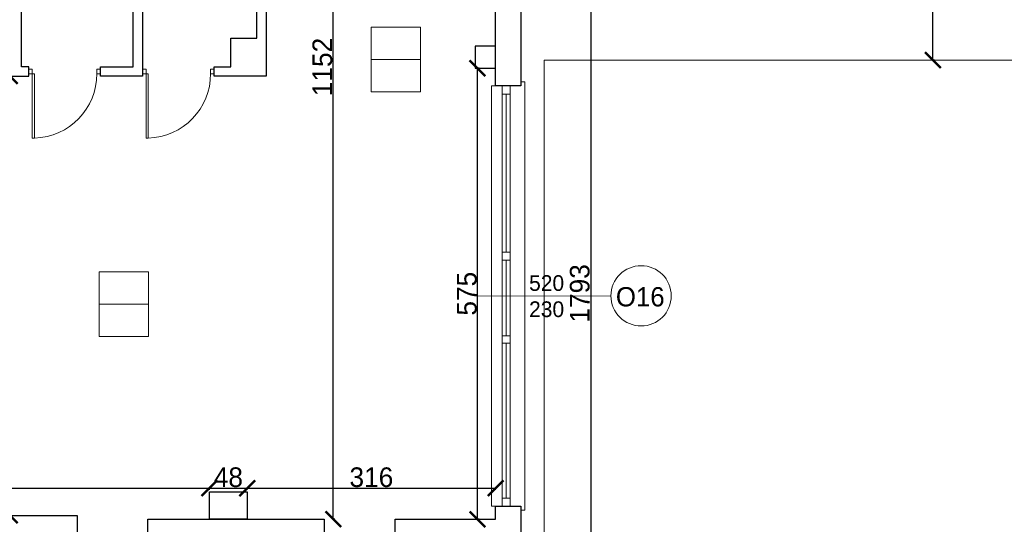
# Model space of a CAD drawing. Header units: centimetres. Extents: x -17621 to 77377, y -18613 to 66.
# Tile 141 of 173: x 45715 to 46969, y -16355 to -15712. Entities that reach past the tile are written whole.
import ezdxf

# ---------------------------------------------------------------- set-up
doc = ezdxf.new("R2010")
doc.units = ezdxf.units.CM
doc.layers.add('0-wymiarowanie rys.CAD', color=5, linetype='Continuous', lineweight=0, true_color=0x0000ff)
for name, color, linetype, lineweight in [('a_drzwi i okna', 2, 'Continuous', 0), ('a_inwentaryzacja', 141, 'Continuous', 0), ('a_wymiarowanie', 211, 'Continuous', 0), ('drzwi', 2, 'Continuous', 0), ('pomieszczenia', 191, 'Continuous', 5)]:
    doc.layers.add(name, color=color, linetype=linetype, lineweight=lineweight)
doc.layers.add('PDF4_A310 STOLARKA ZEWNĘTRZNA', color=7, linetype='Continuous')
doc.layers.add('PDF4_WIDOKOWA', color=7, linetype='Continuous')
doc.styles.add('PDF Century Gothic', font='GOTHIC.TTF')
doc.dimstyles.new('ISO-25', dxfattribs={"dimtxt": 25, "dimasz": 20, "dimexe": 0.6, "dimexo": 0.375, "dimtad": 1, "dimdec": 0, "dimtxsty": 'PDF Century Gothic', "dimblk": 'ARCHTICK', "dimcen": 2.5, "dimadec": 1, "dimazin": 0, "dimtfac": 1, "dimtdec": 0, "dimtmove": 0, "dimatfit": 3, "dimldrblk": 'ARCHTICK', "dimfxl": 2, "dimfxlon": 1, "dimarcsym": 0})

# ---------------------------------------------------------------- blocks, each defined once
blk = doc.blocks.new('_ArchTick')
at = {"color": 0, "linetype": 'ByBlock', "const_width": 0.15}
blk.add_lwpolyline([(-0.5, -0.5), (0.5, 0.5)], dxfattribs=at)
blk = doc.blocks.new('*D741')
at = {"layer": 'a_wymiarowanie', "color": 0, "linetype": 'Continuous', "lineweight": -2, "transparency": 16777216}
for p, q in [((46299.9, -15773.8), (46297.3, -15773.8)), ((46297.9, -16348.4), (46297.9, -15773.8)), ((46299.9, -16348.4), (46297.3, -16348.4))]:
    blk.add_line(p, q, dxfattribs=at)
at = {"layer": 'Defpoints', "color": 0, "linetype": 'Continuous', "transparency": 16777216}
for p in [(46297.9, -15773.8), (46322, -15773.8), (46320.9, -16348.4)]:
    blk.add_point(p, dxfattribs=at)
at = {"layer": 'a_wymiarowanie', "color": 0, "linetype": 'Continuous', "lineweight": -2, "transparency": 16777216, "xscale": 20, "yscale": 20, "zscale": 20}
for p, rotation in [((46297.9, -15773.8), 90), ((46297.9, -16348.4), 270)]:
    blk.add_blockref('_ArchTick', p, dxfattribs=dict(at, rotation=rotation))
at = {"layer": 'a_wymiarowanie', "color": 0, "linetype": 'Continuous', "lineweight": 0, "transparency": 16777216, "insert": (46284.5, -16061.1), "char_height": 25, "attachment_point": 5, "rotation": 90, "style": 'PDF Century Gothic'}
blk.add_mtext('575', dxfattribs=at)
blk = doc.blocks.new('*D742')
at = {"layer": 'a_wymiarowanie', "color": 0, "linetype": 'Continuous', "lineweight": -2, "transparency": 16777216}
for p, q in [((46116.3, -15196.2), (46113.7, -15196.2)), ((46114.3, -16348.4), (46114.3, -15196.2)), ((46116.3, -16348.4), (46113.7, -16348.4))]:
    blk.add_line(p, q, dxfattribs=at)
at = {"layer": 'Defpoints', "color": 0, "linetype": 'Continuous', "transparency": 16777216}
for p in [(46114.3, -15196.2), (46320.9, -15196.2), (46320.9, -16348.4)]:
    blk.add_point(p, dxfattribs=at)
at = {"layer": 'a_wymiarowanie', "color": 0, "linetype": 'Continuous', "lineweight": -2, "transparency": 16777216, "xscale": 20, "yscale": 20, "zscale": 20}
for p, rotation in [((46114.3, -15196.2), 90), ((46114.3, -16348.4), 270)]:
    blk.add_blockref('_ArchTick', p, dxfattribs=dict(at, rotation=rotation))
at = {"layer": 'a_wymiarowanie', "color": 0, "linetype": 'Continuous', "lineweight": 0, "transparency": 16777216, "insert": (46100.5, -15772.3), "char_height": 25, "attachment_point": 5, "rotation": 90, "style": 'PDF Century Gothic'}
blk.add_mtext('1152', dxfattribs=at)
blk = doc.blocks.new('*D209')
at = {"layer": 'a_wymiarowanie', "color": 0, "linetype": 'Continuous', "lineweight": -2, "transparency": 16777216}
for p, q in [((45704.6, -15783.8), (45702, -15783.8)), ((45702.6, -15783.8), (45702.6, -16343.4)), ((45704.6, -16343.4), (45702, -16343.4))]:
    blk.add_line(p, q, dxfattribs=at)
at = {"layer": 'Defpoints', "color": 0, "linetype": 'Continuous', "transparency": 16777216}
for p in [(45726.6, -15783.8), (45702.6, -16343.4), (45726.6, -16343.4)]:
    blk.add_point(p, dxfattribs=at)
at = {"layer": 'a_wymiarowanie', "color": 0, "linetype": 'Continuous', "lineweight": -2, "transparency": 16777216, "xscale": 20, "yscale": 20, "zscale": 20}
for p, rotation in [((45702.6, -15783.8), 90), ((45702.6, -16343.4), 270)]:
    blk.add_blockref('_ArchTick', p, dxfattribs=dict(at, rotation=rotation))
at = {"layer": 'a_wymiarowanie', "color": 0, "linetype": 'Continuous', "lineweight": 0, "transparency": 16777216, "insert": (45688.8, -16063.6), "char_height": 25, "attachment_point": 5, "rotation": 90, "style": 'PDF Century Gothic'}
blk.add_mtext('560', dxfattribs=at)
blk = doc.blocks.new('*D959')
at = {"layer": 'a_wymiarowanie', "color": 0, "linetype": 'Continuous', "lineweight": -2, "transparency": 16777216}
for p, q in [((44224.7, -16310.8), (44224.7, -16308.2)), ((45956.7, -16310.8), (45956.7, -16308.2)), ((44224.7, -16308.8), (45956.7, -16308.8))]:
    blk.add_line(p, q, dxfattribs=at)
at = {"layer": 'Defpoints', "color": 0, "linetype": 'Continuous', "transparency": 16777216}
for p in [(45956.7, -16308.8), (44224.7, -16343.4), (45956.7, -16343.4)]:
    blk.add_point(p, dxfattribs=at)
at = {"layer": 'a_wymiarowanie', "color": 0, "linetype": 'Continuous', "lineweight": -2, "transparency": 16777216, "xscale": 20, "yscale": 20, "zscale": 20, "rotation": 180}
blk.add_blockref('_ArchTick', (44224.7, -16308.8), dxfattribs=at)
at = {"layer": 'a_wymiarowanie', "color": 0, "linetype": 'Continuous', "lineweight": -2, "transparency": 16777216, "xscale": 20, "yscale": 20, "zscale": 20}
blk.add_blockref('_ArchTick', (45956.7, -16308.8), dxfattribs=at)
at = {"layer": 'a_wymiarowanie', "color": 0, "linetype": 'Continuous', "lineweight": 0, "transparency": 16777216, "insert": (45090.7, -16295), "char_height": 25, "attachment_point": 5, "style": 'PDF Century Gothic'}
blk.add_mtext('1732', dxfattribs=at)
blk = doc.blocks.new('*D960')
at = {"layer": 'a_wymiarowanie', "color": 0, "linetype": 'Continuous', "lineweight": -2, "transparency": 16777216}
for p, q in [((45956.7, -16310.8), (45956.7, -16308.2)), ((46004.7, -16310.8), (46004.7, -16308.2)), ((45956.7, -16308.8), (46004.7, -16308.8))]:
    blk.add_line(p, q, dxfattribs=at)
at = {"layer": 'Defpoints', "color": 0, "linetype": 'Continuous', "transparency": 16777216}
for p in [(46004.7, -16308.8), (46004.7, -16313.4), (45956.7, -16343.4)]:
    blk.add_point(p, dxfattribs=at)
at = {"layer": 'a_wymiarowanie', "color": 0, "linetype": 'Continuous', "lineweight": -2, "transparency": 16777216, "xscale": 20, "yscale": 20, "zscale": 20, "rotation": 180}
blk.add_blockref('_ArchTick', (45956.7, -16308.8), dxfattribs=at)
at = {"layer": 'a_wymiarowanie', "color": 0, "linetype": 'Continuous', "lineweight": -2, "transparency": 16777216, "xscale": 20, "yscale": 20, "zscale": 20}
blk.add_blockref('_ArchTick', (46004.7, -16308.8), dxfattribs=at)
at = {"layer": 'a_wymiarowanie', "color": 0, "linetype": 'Continuous', "lineweight": 0, "transparency": 16777216, "insert": (45980.7, -16295), "char_height": 25, "attachment_point": 5, "style": 'PDF Century Gothic'}
blk.add_mtext('48', dxfattribs=at)
blk = doc.blocks.new('*D961')
at = {"layer": 'a_wymiarowanie', "color": 0, "linetype": 'Continuous', "lineweight": -2, "transparency": 16777216}
for p, q in [((46004.7, -16310.8), (46004.7, -16308.2)), ((46320.9, -16310.8), (46320.9, -16308.2)), ((46004.7, -16308.8), (46320.9, -16308.8))]:
    blk.add_line(p, q, dxfattribs=at)
at = {"layer": 'Defpoints', "color": 0, "linetype": 'Continuous', "transparency": 16777216}
for p in [(46004.7, -16313.4), (46320.9, -16308.8), (46320.9, -16348.4)]:
    blk.add_point(p, dxfattribs=at)
at = {"layer": 'a_wymiarowanie', "color": 0, "linetype": 'Continuous', "lineweight": -2, "transparency": 16777216, "xscale": 20, "yscale": 20, "zscale": 20, "rotation": 180}
blk.add_blockref('_ArchTick', (46004.7, -16308.8), dxfattribs=at)
at = {"layer": 'a_wymiarowanie', "color": 0, "linetype": 'Continuous', "lineweight": -2, "transparency": 16777216, "xscale": 20, "yscale": 20, "zscale": 20}
blk.add_blockref('_ArchTick', (46320.9, -16308.8), dxfattribs=at)
at = {"layer": 'a_wymiarowanie', "color": 0, "linetype": 'Continuous', "lineweight": 0, "transparency": 16777216, "insert": (46162.8, -16295), "char_height": 25, "attachment_point": 5, "style": 'PDF Century Gothic'}
blk.add_mtext('316', dxfattribs=at)
blk = doc.blocks.new('*D1108')
at = {"layer": '0-wymiarowanie rys.CAD', "color": 0, "linetype": 'Continuous', "lineweight": -2, "transparency": 16777216}
for p, q in [((46440, -15164), (46442.6, -15164)), ((46442, -15164), (46442, -16957.3)), ((46440, -16957.3), (46442.6, -16957.3))]:
    blk.add_line(p, q, dxfattribs=at)
at = {"layer": 'Defpoints', "color": 0, "linetype": 'Continuous', "transparency": 16777216}
for p in [(46353.1, -15164), (46353.1, -16957.3), (46442, -16957.3)]:
    blk.add_point(p, dxfattribs=at)
at = {"layer": '0-wymiarowanie rys.CAD', "color": 0, "linetype": 'Continuous', "lineweight": -2, "transparency": 16777216, "xscale": 20, "yscale": 20, "zscale": 20}
for p, rotation in [((46442, -15164), 90), ((46442, -16957.3), 270)]:
    blk.add_blockref('_ArchTick', p, dxfattribs=dict(at, rotation=rotation))
at = {"layer": '0-wymiarowanie rys.CAD', "color": 0, "linetype": 'Continuous', "transparency": 16777216, "insert": (46428.2, -16060.7), "char_height": 25, "attachment_point": 5, "rotation": 90, "style": 'PDF Century Gothic'}
blk.add_mtext('1793', dxfattribs=at)
blk = doc.blocks.new('*D1158')
at = {"layer": '0-wymiarowanie rys.CAD', "color": 0, "linetype": 'Continuous', "lineweight": -2, "transparency": 16777216}
for p, q in [((46353.1, -15641.7), (46353.1, -15639.1)), ((47621.4, -15639.7), (46353.1, -15639.7)), ((47621.4, -15641.7), (47621.4, -15639.1))]:
    blk.add_line(p, q, dxfattribs=at)
at = {"layer": 'Defpoints', "color": 0, "linetype": 'Continuous', "transparency": 16777216}
for p in [(46353.1, -15639.7), (46353.1, -15733.8), (47621.4, -15733.8)]:
    blk.add_point(p, dxfattribs=at)
at = {"layer": '0-wymiarowanie rys.CAD', "color": 0, "linetype": 'Continuous', "lineweight": -2, "transparency": 16777216, "xscale": 20, "yscale": 20, "zscale": 20, "rotation": 180}
blk.add_blockref('_ArchTick', (46353.1, -15639.7), dxfattribs=at)
at = {"layer": '0-wymiarowanie rys.CAD', "color": 0, "linetype": 'Continuous', "lineweight": -2, "transparency": 16777216, "xscale": 20, "yscale": 20, "zscale": 20}
blk.add_blockref('_ArchTick', (47621.4, -15639.7), dxfattribs=at)
at = {"layer": '0-wymiarowanie rys.CAD', "color": 0, "linetype": 'Continuous', "transparency": 16777216, "insert": (46987.2, -15625.9), "char_height": 25, "attachment_point": 5, "style": 'PDF Century Gothic'}
blk.add_mtext('1268', dxfattribs=at)
blk = doc.blocks.new('*D1159')
at = {"layer": '0-wymiarowanie rys.CAD', "color": 0, "linetype": 'Continuous', "lineweight": -2, "transparency": 16777216}
for p, q in [((46879.7, -14372.4), (46877.1, -14372.4)), ((46877.7, -15763.5), (46877.7, -14372.4)), ((46879.7, -15763.5), (46877.1, -15763.5))]:
    blk.add_line(p, q, dxfattribs=at)
at = {"layer": 'Defpoints', "color": 0, "linetype": 'Continuous', "transparency": 16777216}
for p in [(46877.7, -14372.4), (46945.2, -14372.4), (46945.2, -15763.5)]:
    blk.add_point(p, dxfattribs=at)
at = {"layer": '0-wymiarowanie rys.CAD', "color": 0, "linetype": 'Continuous', "lineweight": -2, "transparency": 16777216, "xscale": 20, "yscale": 20, "zscale": 20}
for p, rotation in [((46877.7, -14372.4), 90), ((46877.7, -15763.5), 270)]:
    blk.add_blockref('_ArchTick', p, dxfattribs=dict(at, rotation=rotation))
at = {"layer": '0-wymiarowanie rys.CAD', "color": 0, "linetype": 'Continuous', "transparency": 16777216, "insert": (46864, -15068), "char_height": 25, "attachment_point": 5, "rotation": 90, "style": 'PDF Century Gothic'}
blk.add_mtext('1391', dxfattribs=at)

msp = doc.modelspace()

# ---------------------------------------------------------------- linework, layer by layer
at = {"layer": 'a_drzwi i okna'}
msp.add_line((46467.8, -16064.3), (46297.6, -16063.8), dxfattribs=at)
msp.add_circle((46506.2, -16063.8), 38.4, dxfattribs=at)
at = {"layer": 'a_inwentaryzacja', "lineweight": 25}
for points in [[(44517.5, -15783.8), (45726.6, -15783.8), (45726.6, -15771.9), (45717.2, -15771.9), (45717.2, -15196.2), (45762.1, -15196.2), (45762.1, -15164), (45702, -15164), (45702, -15196.2), (45701.9, -15196.2), (45701.9, -15771.9), (44517.5, -15771.9)], [(46320.9, -15796.5), (46320.9, -15196.2), (46301.4, -15196.2), (46301.4, -15164), (46353.1, -15164), (46353.1, -15796.5)], [(46320.9, -16372.2), (46193.1, -16372.2), (46193.1, -16348.4), (46320.9, -16348.4), (46320.9, -16331.6), (46353.1, -16331.6), (46353.1, -16957.3), (46301.4, -16957.3), (46301.4, -16925.9), (46320.9, -16925.9)]]:
    msp.add_lwpolyline(points, close=True, dxfattribs=at)
for points in [[(46028.8, -15196.2), (46028.8, -15783.8), (45962.7, -15783.8), (45962.7, -15771.9), (45983.9, -15771.9), (45983.9, -15735.5), (46017, -15735.5), (46017, -15608.5)], [(45871.3, -15608.5), (45871.3, -15783.8), (45818, -15783.8), (45818, -15771.9), (45859.5, -15771.9), (45859.5, -15465.5)], [(45405.9, -16355.3), (45207.5, -16355.3), (45207.5, -16343.4), (45788.4, -16343.4), (45788.4, -16372.2), (45777.2, -16372.2)], [(46005.1, -16925.9), (46005.1, -16372.2), (45878.1, -16372.2), (45878.1, -16348.4), (46102.5, -16348.4), (46102.5, -16372.2), (46032.2, -16372.2), (46032.2, -16925.9)]]:
    msp.add_lwpolyline(points, dxfattribs=at)
at = {"layer": 'a_inwentaryzacja', "linetype": 'Continuous', "lineweight": 25}
for points in [[(46320.9, -15745.8), (46294.9, -15745.8), (46294.9, -15773.8), (46320.9, -15773.8)], [(45956.7, -16313.4), (46004.7, -16313.4), (46004.7, -16348.4), (45956.7, -16348.4)]]:
    msp.add_lwpolyline(points, close=True, dxfattribs=at)
at = {"layer": 'drzwi'}
for points in [[(45731.1, -15780.8), (45726.6, -15780.8), (45726.6, -15775), (45731.1, -15775), (45731.1, -15780.8), (45733.9, -15780.8), (45733.9, -15862.9), (45731.1, -15863), (45731.1, -15780.8)], [(45875.9, -15780.8), (45871.3, -15780.8), (45871.3, -15775), (45875.9, -15775), (45875.9, -15780.8), (45878.6, -15780.8), (45878.6, -15862.9), (45875.9, -15863), (45875.9, -15780.8)]]:
    msp.add_lwpolyline(points, dxfattribs=at)
for points in [[(45813.3, -15780.8), (45817.9, -15780.8), (45817.9, -15775), (45813.3, -15775)], [(45958.1, -15780.8), (45962.7, -15780.8), (45962.7, -15775), (45958.1, -15775)]]:
    msp.add_lwpolyline(points, close=True, dxfattribs=at)
for centre in [(45731.2, -15780.9), (45876, -15780.9)]:
    msp.add_arc(centre, 82.1, 271.8363, 0.1055, dxfattribs=at)
at = {"layer": 'PDF4_A310 STOLARKA ZEWNĘTRZNA', "lineweight": 5}
for points in [[(46315.8, -16331.6), (46353.1, -16331.6), (46353.1, -16336.7), (46358.2, -16336.7), (46358.2, -15796.5), (46358.2, -15791.4), (46353.1, -15791.4), (46353.1, -15796.5), (46315.8, -15796.5)], [(46339.5, -16018.3), (46339.5, -16008.2), (46339.5, -15806.7), (46339.5, -15796.5), (46329.4, -15796.5), (46329.4, -15806.7), (46329.4, -16008.2), (46329.4, -16018.3)], [(46339.5, -16114.8), (46339.5, -16124.2), (46339.5, -16321.4), (46339.5, -16331.6), (46329.4, -16331.6), (46329.4, -16321.4), (46329.4, -16124.2), (46329.4, -16114.8)]]:
    msp.add_lwpolyline(points, close=True, dxfattribs=at)
for points in [[(46329.4, -15806.7), (46339.5, -15806.7)], [(46334.5, -16008.2), (46334.5, -15806.7)], [(46339.5, -16124.2), (46329.4, -16124.2), (46329.4, -16114.8), (46329.4, -16018.3), (46329.4, -16008.2), (46339.5, -16008.2)], [(46329.4, -16008.2), (46339.5, -16008.2), (46339.5, -16018.3), (46339.5, -16114.8), (46339.5, -16124.2), (46329.4, -16124.2)], [(46329.4, -16018.3), (46339.5, -16018.3)], [(46334.5, -16114.8), (46334.5, -16018.3)], [(46329.4, -16114.8), (46339.5, -16114.8)], [(46334.5, -16124.2), (46334.5, -16321.4)], [(46329.4, -16321.4), (46339.5, -16321.4)]]:
    msp.add_lwpolyline(points, dxfattribs=at)
at = {"layer": 'PDF4_WIDOKOWA', "lineweight": 5}
msp.add_lwpolyline([(47602.8, -15763.5), (46382.7, -15763.5), (46382.7, -16927.6), (47602.8, -16927.6)], close=True, dxfattribs=at)
at = {"layer": 'pomieszczenia'}
for p, q in [((46162.4, -15762.7), (46225.5, -15762.7)), ((45816.1, -16074.3), (45879.2, -16074.3))]:
    msp.add_line(p, q, dxfattribs=at)
for points in [[(46162.4, -15721.5), (46225.5, -15721.5), (46225.5, -15803.9), (46162.4, -15803.9)], [(45816.1, -16033.1), (45879.2, -16033.1), (45879.2, -16115.4), (45816.1, -16115.4)]]:
    msp.add_lwpolyline(points, close=True, dxfattribs=at)

# ---------------------------------------------------------------- texts
at = {"layer": 'a_drzwi i okna', "style": 'PDF Century Gothic'}
for s, width, gutter_width, heights, insert, char_height, attachment_point in [('520\\P230', 179.816, 12.5, [162.8], (46363.6, -16037.5), 20, 1), ('O16', 220.698, 15.3, [199.8], (46474.1, -16077.6), 24.55, 7)]:
    msp.add_mtext_dynamic_manual_height_columns(s, width=width, gutter_width=gutter_width, heights=heights, dxfattribs=dict(at, insert=insert, char_height=char_height, attachment_point=attachment_point))

# ---------------------------------------------------------------- dimensions: what is measured, and where the dimension line sits
at = {"layer": '0-wymiarowanie rys.CAD', "linetype": 'Continuous'}
for base, p1, p2, picture, middle in [((46877.7, -14372.4), (46945.2, -15763.5), (46945.2, -14372.4), '*D1159', (46864, -15068)), ((46442, -16957.3), (46353.1, -15164), (46353.1, -16957.3), '*D1108', (46428.2, -16060.7))]:
    dim = msp.add_linear_dim(base=base, p1=p1, p2=p2, angle=90, dimstyle='ISO-25', dxfattribs=at)
    dim.commit()
    dim.dimension.update_dxf_attribs({"geometry": picture, "text_midpoint": middle})
dim = msp.add_linear_dim(base=(46353.1, -15639.7), p1=(47621.4, -15733.8), p2=(46353.1, -15733.8), dimstyle='ISO-25', dxfattribs=at)
dim.commit()
dim.dimension.update_dxf_attribs({"geometry": '*D1158', "text_midpoint": (46987.2, -15625.9)})
at = {"layer": 'a_wymiarowanie', "linetype": 'Continuous', "lineweight": 0}
for base, p1, p2, picture, middle in [((46114.3, -15196.2), (46320.9, -16348.4), (46320.9, -15196.2), '*D742', (46100.5, -15772.3)), ((46297.9, -15773.8), (46320.9, -16348.4), (46322, -15773.8), '*D741', (46284.5, -16061.1)), ((45702.6, -16343.4), (45726.6, -15783.8), (45726.6, -16343.4), '*D209', (45688.8, -16063.6))]:
    dim = msp.add_linear_dim(base=base, p1=p1, p2=p2, angle=90, dimstyle='ISO-25', dxfattribs=at)
    dim.commit()
    dim.dimension.update_dxf_attribs({"geometry": picture, "text_midpoint": middle})
dim = msp.add_linear_dim(base=(45956.7, -16308.8), p1=(44224.7, -16343.4), p2=(45956.7, -16343.4), dimstyle='ISO-25', dxfattribs=at)
dim.commit()
dim.dimension.update_dxf_attribs({"geometry": '*D959', "text_midpoint": (45090.7, -16295)})
for base, p1, p2, picture, middle in [((46004.7, -16308.8), (45956.7, -16343.4), (46004.7, -16313.4), '*D960', (45980.7, -16295)), ((46320.9, -16308.8), (46004.7, -16313.4), (46320.9, -16348.4), '*D961', (46162.8, -16295))]:
    dim = msp.add_linear_dim(base=base, p1=p1, p2=p2, dimstyle='ISO-25', override={"dimtmove": 1}, dxfattribs=at)
    dim.commit()
    dim.dimension.update_dxf_attribs({"geometry": picture, "text_midpoint": middle})

doc.saveas('drawing.dxf')
